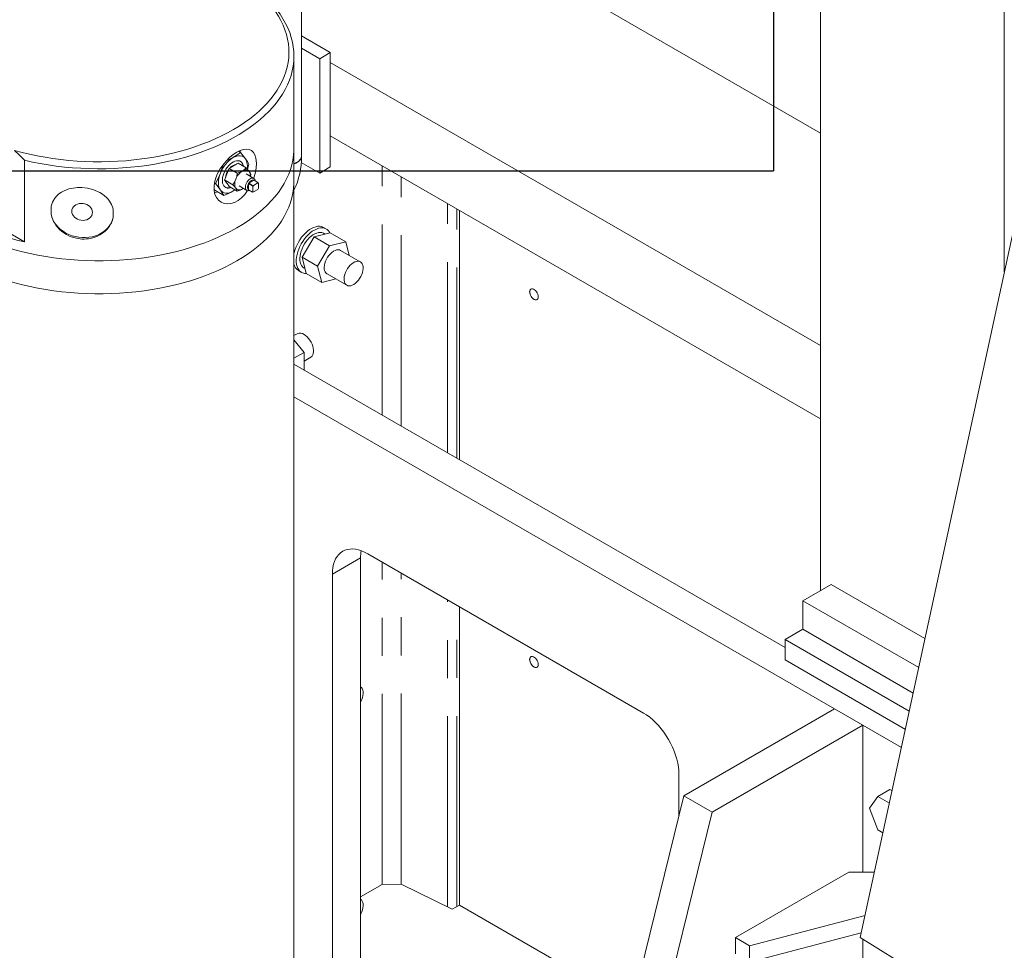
# Model space of a CAD drawing. Header units: millimetres. Extents: x 450 to 25135, y 150 to 17673.
# Tile 138 of 201: x 5165 to 6149, y 10497 to 11427. Entities that reach past the tile are written whole.
import ezdxf

# ---------------------------------------------------------------- set-up
doc = ezdxf.new("R2010")
doc.units = ezdxf.units.MM
doc.linetypes.add('SLD-Centrada-doble', pattern=[12.7, 6.35, -1.27, 1.27, -1.27, 1.27, -1.27])
doc.linetypes.add('SLD-Continua', pattern=[0])
doc.layers.add('COTAS', color=1, linetype='SLD-Continua')
doc.layers.add('OCULTA', color=8, linetype='SLD-Continua')

msp = doc.modelspace()

# ---------------------------------------------------------------- linework, layer by layer
at = {"color": 7, "linetype": 'SLD-Continua', "lineweight": 18, "ltscale": 30}
msp.add_line((5446.63, 11290.71), (5446.63, 11718.21), dxfattribs=at)
at = {"color": 7, "linetype": 'SLD-Continua', "lineweight": 18, "ltscale": 30, "flags": 128}
for points in [[(5446.63, 11290.71), (5446.6, 11290.22), (5446.3, 11288.9), (5445.64, 11287.63), (5444.66, 11286.43), (5443.38, 11285.33), (5441.82, 11284.36), (5440.02, 11283.54), (5439.24, 11283.25)], [(5446.63, 11290.71), (5446.49, 11289.56), (5446.01, 11288.26), (5445.19, 11287.02), (5444.06, 11285.87), (5442.63, 11284.83), (5440.95, 11283.93), (5439.24, 11283.25)]]:
    msp.add_lwpolyline(points, dxfattribs=at)
at = {"color": 7, "linetype": 'SLD-Continua', "lineweight": 18, "ltscale": 900}
msp.add_arc((5373.19, 11288.91), 73.46, 334.05229, 1.4034, dxfattribs=at)
at = {"layer": 'COTAS', "ltscale": 30}
for p in [(5918.63, 13263.27), (4826.03, 11276.25)]:
    msp.add_line(p, (5918.63, 11276.25), dxfattribs=at)
at = {"layer": 'OCULTA', "linetype": 'SLD-Continua', "lineweight": 18, "ltscale": 30}
for p, q in [((5965.49, 10856.77), (5965.49, 11638.2)), ((5965.49, 10856.77), (5965.49, 11638.2)), ((5965.49, 10856.77), (5965.49, 11638.2)), ((5965.49, 10856.77), (5965.49, 11638.2)), ((6149.34, 11175.09), (6149.34, 11532.06)), ((6149.34, 11175.09), (6149.34, 11532.06)), ((6149.34, 11175.09), (6149.34, 11532.06)), ((6149.34, 11175.09), (6149.34, 11532.06)), ((5604.87, 11522.18), (5965.49, 11313.99)), ((5604.87, 11522.18), (5965.49, 11313.99)), ((5604.87, 11522.18), (5965.49, 11313.99)), ((5604.87, 11522.18), (5965.49, 11313.99)), ((6005.36, 10509.84), (6222.7, 11514.07)), ((6005.36, 10509.84), (6222.7, 11514.07)), ((6005.36, 10509.84), (6222.7, 11514.07)), ((6005.36, 10509.84), (6222.7, 11514.07)), ((5475.57, 11394.35), (5446.63, 11411.06)), ((5464.97, 11388.23), (5446.63, 11398.81)), ((5439.24, 11298.84), (5439.24, 11390.8)), ((5464.97, 11388.23), (5475.57, 11394.35)), ((5475.57, 11280.03), (5475.57, 11394.35)), ((5464.97, 11273.91), (5464.97, 11388.23)), ((5475.57, 11384.55), (5965.49, 11101.73)), ((5475.57, 11384.55), (5965.49, 11101.73)), ((5475.57, 11384.55), (5965.49, 11101.73)), ((5475.57, 11384.55), (5965.49, 11101.73)), ((5475.57, 11311.06), (5965.49, 11028.24)), ((5475.57, 11311.06), (5965.49, 11028.24)), ((5475.57, 11311.06), (5965.49, 11028.24)), ((5475.57, 11311.06), (5965.49, 11028.24)), ((5383.91, 11295.75), (5385.79, 11294.66)), ((5439.24, 11265.78), (5439.24, 11298.84)), ((5170, 11205.06), (5170, 11286.71)), ((5383.4, 11283.81), (5391.58, 11279.09)), ((5392.83, 11277.63), (5394.16, 11282.75)), ((5446.42, 11284.62), (5464.97, 11273.91)), ((5374.42, 11278.62), (5382.6, 11273.9)), ((5399.06, 11268.68), (5391.29, 11273.17)), ((5396.07, 11272.7), (5395.67, 11270.64)), ((5464.97, 11273.91), (5475.57, 11280.03)), ((5170, 11205.06), (5063.93, 11266.29)), ((5359.77, 11263.96), (5360.69, 11263.43)), ((5369.93, 11267.05), (5378.11, 11262.33)), ((5374.42, 11260.66), (5382.6, 11255.94)), ((5384.29, 11261.05), (5392.06, 11256.56)), ((5393.8, 11263.46), (5393.8, 11257.29)), ((5397.69, 11261.21), (5393.8, 11263.46)), ((5393.96, 11263.73), (5399.29, 11266.81)), ((5393.96, 11263.73), (5397.84, 11261.49)), ((5398.04, 11260.38), (5397.69, 11261.21)), ((5397.84, 11261.49), (5398.75, 11261.6)), ((5398.75, 11261.6), (5402.99, 11264.05)), ((5399.29, 11266.81), (5403.18, 11264.57)), ((5403.26, 11264.53), (5399.37, 11266.77)), ((5403.18, 11264.57), (5402.99, 11264.05)), ((5403.34, 11264.48), (5403.7, 11263.64)), ((5403.7, 11263.64), (5403.7, 11258.74)), ((5439.24, 9903.47), (5439.24, 11265.78)), ((5360.08, 11256.7), (5359.4, 11257.54)), ((5360.08, 11256.7), (5369.06, 11251.52)), ((5378.24, 11255.88), (5380.35, 11257.23)), ((5388.5, 11258.61), (5387.79, 11258.13)), ((5388.53, 11258.6), (5387.79, 11258.13)), ((5397.69, 11255.05), (5393.8, 11257.29)), ((5393.88, 11257.24), (5397.76, 11255)), ((5398.04, 11255.48), (5397.69, 11255.05)), ((5398.75, 11255.07), (5397.84, 11254.96)), ((5398.04, 11260.38), (5398.04, 11255.48)), ((5398.75, 11255.07), (5402.99, 11257.52)), ((5196.46, 11240.71), (5196.46, 11232.8)), ((5258.47, 11229.66), (5258.47, 11237.58)), ((5604.87, 10987.38), (5604.87, 11236.42)), ((5604.87, 10987.38), (5604.87, 11236.42)), ((5604.87, 10987.38), (5604.87, 11236.42)), ((5604.87, 10987.38), (5604.87, 11236.42)), ((5459.27, 11210.24), (5475.4, 11214.36)), ((5471.7, 11218.03), (5468.87, 11219.67)), ((5470.31, 11213.06), (5469.2, 11213.7)), ((5475.4, 11214.36), (5490.95, 11205.38)), ((5447.32, 11189.81), (5459.27, 11210.24)), ((5459.27, 11210.24), (5474.83, 11201.26)), ((5474.83, 11201.26), (5490.95, 11205.38)), ((5490.95, 11205.38), (5494.48, 11191.61)), ((5462.88, 11180.83), (5474.83, 11201.26)), ((5505.55, 11185.21), (5485.75, 11196.64)), ((5451.5, 11173.5), (5447.32, 11189.81)), ((5447.32, 11189.81), (5462.88, 11180.83)), ((5443.88, 11176.36), (5443.75, 11176.44)), ((5443.88, 11176.36), (5446.71, 11174.73)), ((5448.91, 11179.24), (5450.22, 11178.49)), ((5449.31, 11179), (5449.31, 11179.01)), ((5449.31, 11179), (5450.22, 11178.47)), ((5451.5, 11173.5), (5467.05, 11164.52)), ((5467.05, 11164.52), (5462.88, 11180.83)), ((5472.25, 11173.26), (5492.05, 11161.83)), ((5481.15, 11168.12), (5467.05, 11164.52)), ((5442.56, 11113.36), (5439.24, 11111.45)), ((5449.3, 11094.6), (5439.24, 11107.11)), ((5439.24, 11088.79), (5449.3, 11094.6)), ((5449.3, 11077.19), (5449.3, 11094.6)), ((5965.49, 11028.24), (5965.49, 11101.73)), ((5965.49, 11028.24), (5965.49, 11101.73)), ((5965.49, 11028.24), (5965.49, 11101.73)), ((5965.49, 11028.24), (5965.49, 11101.73)), ((5449.3, 11086.08), (5456.05, 11089.98)), ((5930.14, 10799.61), (5439.24, 11083)), ((6046.47, 10699.8), (5439.24, 11050.34)), ((5505.87, 10889.39), (5505.87, 10481.12)), ((5788.72, 10734.28), (5512.94, 10893.48)), ((5477.59, 10873.06), (5477.59, 10464.79)), ((5947.81, 10846.56), (5976.1, 10862.89)), ((5947.81, 10846.56), (5976.1, 10862.89)), ((5947.81, 10846.56), (5976.1, 10862.89)), ((5947.81, 10846.56), (5976.1, 10862.89)), ((6070.03, 10808.66), (5976.1, 10862.89)), ((6070.03, 10808.66), (5976.1, 10862.89)), ((6070.03, 10808.66), (5976.1, 10862.89)), ((6070.03, 10808.66), (5976.1, 10862.89)), ((5604.87, 10542.33), (5604.87, 10840.41)), ((5604.87, 10542.33), (5604.87, 10840.41)), ((5604.87, 10542.33), (5604.87, 10840.41)), ((5604.87, 10542.33), (5604.87, 10840.41)), ((6063.75, 10779.63), (5947.81, 10846.56)), ((5947.81, 10846.56), (5947.81, 10817.98)), ((6063.75, 10779.63), (5947.81, 10846.56)), ((5947.81, 10846.56), (5947.81, 10817.98)), ((6063.75, 10779.63), (5947.81, 10846.56)), ((5947.81, 10846.56), (5947.81, 10817.98)), ((6063.75, 10779.63), (5947.81, 10846.56)), ((5947.81, 10846.56), (5947.81, 10817.98)), ((5947.81, 10817.98), (5930.14, 10807.78)), ((5947.81, 10817.98), (5930.14, 10807.78)), ((5947.81, 10817.98), (5930.14, 10807.78)), ((5947.81, 10817.98), (5930.14, 10807.78)), ((6058.25, 10754.23), (5947.81, 10817.98)), ((6058.25, 10754.23), (5947.81, 10817.98)), ((6058.25, 10754.23), (5947.81, 10817.98)), ((6058.25, 10754.23), (5947.81, 10817.98)), ((6054.33, 10736.09), (5930.14, 10807.78)), ((5930.14, 10807.78), (5930.14, 10787.36)), ((6054.33, 10736.09), (5930.14, 10807.78)), ((5930.14, 10807.78), (5930.14, 10787.36)), ((6054.33, 10736.09), (5930.14, 10807.78)), ((5930.14, 10807.78), (5930.14, 10787.36)), ((6054.33, 10736.09), (5930.14, 10807.78)), ((5930.14, 10807.78), (5930.14, 10787.36)), ((6050.4, 10717.94), (5930.14, 10787.36)), ((6050.4, 10717.94), (5930.14, 10787.36)), ((6050.4, 10717.94), (5930.14, 10787.36)), ((6050.4, 10717.94), (5930.14, 10787.36)), ((5979.63, 10738.38), (5829.02, 10651.43)), ((5979.63, 10738.38), (6007.92, 10722.05)), ((6007.92, 10722.05), (5857.31, 10635.1)), ((6007.92, 10575.07), (6007.92, 10722.05)), ((5824.07, 10631.32), (5824.07, 10673.04)), ((5829.02, 10651.43), (5685.31, 10067.49)), ((5829.02, 10651.43), (5857.31, 10635.1)), ((6022.88, 10650.95), (6014.52, 10639.04)), ((6034.91, 10657.89), (6022.88, 10650.95)), ((6034.45, 10644.27), (6022.88, 10650.95)), ((6037.12, 10656.61), (6034.91, 10657.89)), ((5857.31, 10635.1), (5713.6, 10051.16)), ((6014.52, 10639.04), (6022.88, 10617.47)), ((6022.88, 10617.47), (6028.01, 10614.51)), ((5880.64, 10509.76), (5993.78, 10575.07)), ((5993.78, 10575.07), (6019.48, 10575.07)), ((5527.28, 10562.85), (5505.87, 10550.49)), ((5527.28, 10562.85), (5505.87, 10550.49)), ((5527.28, 10562.85), (5505.87, 10550.49)), ((5527.28, 10562.85), (5505.87, 10550.49)), ((5527.28, 10562.85), (5546.26, 10563.29)), ((5527.28, 10562.85), (5546.26, 10563.29)), ((5527.28, 10562.85), (5546.26, 10563.29)), ((5527.28, 10562.85), (5546.26, 10563.29)), ((5597.51, 10538.08), (5546.26, 10563.29)), ((5597.51, 10538.08), (5546.26, 10563.29)), ((5597.51, 10538.08), (5546.26, 10563.29)), ((5597.51, 10538.08), (5546.26, 10563.29)), ((5604.87, 10542.33), (5597.51, 10538.08)), ((5604.87, 10542.33), (5597.51, 10538.08)), ((5604.87, 10542.33), (5597.51, 10538.08)), ((5604.87, 10542.33), (5597.51, 10538.08)), ((5604.87, 10542.33), (5777.63, 10442.6)), ((5604.87, 10542.33), (5777.63, 10442.6)), ((5604.87, 10542.33), (5777.63, 10442.6)), ((5604.87, 10542.33), (5777.63, 10442.6)), ((6010.13, 10531.87), (5894.78, 10501.6)), ((6006.38, 10514.55), (5894.78, 10485.27)), ((5894.78, 10501.6), (5880.64, 10509.76)), ((5880.64, 10509.76), (5880.64, 10493.43)), ((6727.48, 10061.62), (6005.36, 10509.84)), ((6727.48, 10061.62), (6005.36, 10509.84)), ((6727.48, 10061.62), (6005.36, 10509.84)), ((6727.48, 10061.62), (6005.36, 10509.84)), ((6007.92, 10411.77), (6007.92, 10508.26)), ((5894.78, 10501.6), (5894.78, 10485.27))]:
    msp.add_line(p, q, dxfattribs=at)
at = {"layer": 'OCULTA', "linetype": 'SLD-Centrada-doble', "lineweight": 18, "ltscale": 30}
for p, q in [((5527.28, 11032.17), (5527.28, 11281.21)), ((5527.28, 11032.17), (5527.28, 11281.21)), ((5527.28, 11032.17), (5527.28, 11281.21)), ((5527.28, 11032.17), (5527.28, 11281.21)), ((5546.26, 11021.22), (5546.26, 11270.26)), ((5546.26, 11021.22), (5546.26, 11270.26)), ((5546.26, 11021.22), (5546.26, 11270.26)), ((5546.26, 11021.22), (5546.26, 11270.26)), ((5592.59, 10994.47), (5592.59, 11243.51)), ((5592.59, 10994.47), (5592.59, 11243.51)), ((5592.59, 10994.47), (5592.59, 11243.51)), ((5592.59, 10994.47), (5592.59, 11243.51)), ((5602.08, 10988.99), (5602.08, 11238.03)), ((5602.08, 10988.99), (5602.08, 11238.03)), ((5602.08, 10988.99), (5602.08, 11238.03)), ((5602.08, 10988.99), (5602.08, 11238.03)), ((5477.59, 10873.06), (5505.87, 10889.39)), ((5527.28, 10562.85), (5527.28, 10885.2)), ((5527.28, 10562.85), (5527.28, 10885.2)), ((5527.28, 10562.85), (5527.28, 10885.2)), ((5527.28, 10562.85), (5527.28, 10885.2)), ((5546.26, 10563.29), (5546.26, 10874.25)), ((5546.26, 10563.29), (5546.26, 10874.25)), ((5546.26, 10563.29), (5546.26, 10874.25)), ((5546.26, 10563.29), (5546.26, 10874.25)), ((5592.59, 10540.5), (5592.59, 10847.5)), ((5592.59, 10540.5), (5592.59, 10847.5)), ((5592.59, 10540.5), (5592.59, 10847.5)), ((5592.59, 10540.5), (5592.59, 10847.5)), ((5602.08, 10540.72), (5602.08, 10842.02)), ((5602.08, 10540.72), (5602.08, 10842.02)), ((5602.08, 10540.72), (5602.08, 10842.02)), ((5602.08, 10540.72), (5602.08, 10842.02))]:
    msp.add_line(p, q, dxfattribs=at)
at = {"layer": 'OCULTA', "linetype": 'SLD-Continua', "lineweight": 18, "ltscale": 30, "flags": 128}
for points in [[(5159.98, 11296.58), (5167.37, 11294.58), (5174.91, 11292.76), (5182.58, 11291.14), (5190.36, 11289.7), (5198.24, 11288.46), (5206.2, 11287.42), (5214.24, 11286.58), (5222.33, 11285.93), (5230.46, 11285.49), (5238.61, 11285.25), (5246.78, 11285.21), (5254.94, 11285.37), (5263.08, 11285.74), (5271.19, 11286.31), (5279.25, 11287.08), (5287.24, 11288.05), (5295.16, 11289.21), (5302.98, 11290.57), (5310.69, 11292.13), (5318.28, 11293.87), (5325.73, 11295.8), (5333.03, 11297.91), (5340.17, 11300.2), (5347.12, 11302.67), (5353.89, 11305.31), (5360.46, 11308.11), (5366.81, 11311.08), (5372.94, 11314.19), (5378.83, 11317.46), (5384.47, 11320.87), (5389.85, 11324.42), (5394.96, 11328.1), (5399.79, 11331.9), (5404.34, 11335.81), (5408.59, 11339.84), (5412.53, 11343.97), (5416.17, 11348.19), (5419.48, 11352.5), (5422.48, 11356.89), (5425.14, 11361.34), (5427.47, 11365.86), (5429.46, 11370.43), (5431.11, 11375.05), (5432.42, 11379.71), (5433.37, 11384.39), (5433.98, 11389.09), (5434.23, 11393.8), (5434.14, 11398.52), (5433.69, 11403.22), (5432.9, 11407.92), (5431.75, 11412.58), (5430.26, 11417.22), (5428.43, 11421.81), (5426.25, 11426.36), (5423.74, 11430.85), (5420.9, 11435.27), (5417.73, 11439.61), (5414.24, 11443.87), (5410.44, 11448.05), (5406.33, 11452.12), (5401.92, 11456.09), (5397.21, 11459.94), (5392.23, 11463.68), (5386.97, 11467.29), (5381.45, 11470.76), (5375.68, 11474.09), (5369.66, 11477.28), (5363.41, 11480.32), (5356.94, 11483.19), (5350.26, 11485.91), (5343.39, 11488.45), (5336.33, 11490.83), (5329.1, 11493.02), (5321.72, 11495.04), (5314.19, 11496.87), (5306.53, 11498.51), (5298.76, 11499.96), (5290.89, 11501.21), (5282.93, 11502.27), (5274.9, 11503.13), (5266.82, 11503.79), (5258.69, 11504.25), (5250.53, 11504.51), (5242.37, 11504.56), (5234.2, 11504.42), (5226.06, 11504.07), (5217.95, 11503.51), (5209.89, 11502.76), (5201.89, 11501.81), (5193.97, 11500.66), (5186.14, 11499.32), (5178.42, 11497.78), (5170.82, 11496.05), (5163.36, 11494.13), (5156.04, 11492.04), (5148.89, 11489.76), (5141.92, 11487.3), (5135.13, 11484.68), (5128.55, 11481.89), (5122.18, 11478.94), (5116.03, 11475.83), (5110.13, 11472.58), (5104.47, 11469.18), (5099.07, 11465.64), (5093.93, 11461.98), (5089.08, 11458.19), (5084.51, 11454.28), (5080.23, 11450.26), (5076.26, 11446.14), (5072.6, 11441.92), (5069.26, 11437.62), (5066.24, 11433.24), (5063.55, 11428.79), (5061.19, 11424.28), (5059.17, 11419.71), (5057.5, 11415.09), (5056.16, 11410.44), (5055.18, 11405.76), (5054.55, 11401.06), (5054.26, 11396.35), (5054.33, 11391.64), (5054.74, 11386.93), (5055.51, 11382.23), (5056.63, 11377.56), (5058.09, 11372.92), (5059.9, 11368.33), (5062.05, 11363.78), (5064.53, 11359.29), (5067.35, 11354.86), (5070.49, 11350.51), (5073.95, 11346.24)], [(5382.15, 11470.39), (5385.03, 11468.69), (5390.65, 11465.16), (5396, 11461.49), (5401.08, 11457.7), (5405.87, 11453.78), (5410.37, 11449.75), (5414.56, 11445.62), (5418.45, 11441.38), (5422.02, 11437.06), (5425.27, 11432.64), (5428.19, 11428.16), (5430.78, 11423.6), (5433.03, 11418.99), (5434.94, 11414.32), (5436.5, 11409.61), (5437.71, 11404.87), (5438.58, 11400.1), (5439.09, 11395.32), (5439.24, 11390.53), (5439.05, 11385.74), (5438.5, 11380.95), (5437.59, 11376.19), (5436.34, 11371.45), (5434.74, 11366.74), (5432.79, 11362.08), (5430.5, 11357.48), (5427.88, 11352.93), (5424.92, 11348.45), (5421.63, 11344.05), (5418.02, 11339.73), (5414.1, 11335.51), (5409.86, 11331.38), (5405.33, 11327.37), (5400.51, 11323.46), (5395.4, 11319.68), (5390.02, 11316.03), (5384.37, 11312.52), (5378.47, 11309.15), (5372.33, 11305.92), (5365.95, 11302.85), (5359.36, 11299.94), (5352.55, 11297.19), (5345.55, 11294.62), (5338.36, 11292.21), (5331.01, 11289.99), (5323.49, 11287.95), (5315.84, 11286.09), (5308.05, 11284.43), (5300.15, 11282.96), (5292.14, 11281.68), (5284.05, 11280.6), (5275.89, 11279.72), (5267.67, 11279.05), (5259.41, 11278.57), (5251.12, 11278.3), (5242.81, 11278.23), (5234.51, 11278.37), (5226.23, 11278.71), (5217.98, 11279.26), (5209.78, 11280), (5201.64, 11280.95), (5193.58, 11282.1), (5185.61, 11283.44), (5177.74, 11284.98), (5170, 11286.71)], [(5439.24, 11298.84), (5439.2, 11296.45), (5438.85, 11291.68), (5438.15, 11286.91), (5437.09, 11282.17), (5435.7, 11277.46), (5433.95, 11272.79), (5431.87, 11268.17), (5429.44, 11263.6), (5426.68, 11259.09), (5423.6, 11254.66), (5420.19, 11250.3), (5416.46, 11246.04), (5412.42, 11241.87), (5408.08, 11237.8), (5403.45, 11233.84), (5398.53, 11230), (5393.33, 11226.28), (5387.86, 11222.69), (5382.13, 11219.24), (5376.15, 11215.93), (5369.94, 11212.78), (5363.5, 11209.77), (5356.84, 11206.93), (5349.98, 11204.26), (5342.94, 11201.75), (5335.71, 11199.42), (5328.32, 11197.27), (5320.77, 11195.3), (5313.09, 11193.52), (5305.29, 11191.93), (5297.37, 11190.53), (5289.36, 11189.32), (5281.27, 11188.32), (5273.11, 11187.51), (5264.9, 11186.9), (5256.65, 11186.5), (5248.38, 11186.29), (5240.1, 11186.29), (5231.83, 11186.5), (5223.59, 11186.9), (5215.38, 11187.51), (5207.22, 11188.32), (5199.12, 11189.32), (5191.11, 11190.53), (5183.2, 11191.93), (5175.39, 11193.52), (5167.71, 11195.3), (5160.17, 11197.27), (5152.78, 11199.42), (5145.55, 11201.75), (5138.5, 11204.26), (5131.64, 11206.93), (5124.99, 11209.77), (5118.55, 11212.78), (5112.33, 11215.93), (5106.36, 11219.24), (5100.63, 11222.69), (5095.16, 11226.28), (5089.96, 11230), (5085.04, 11233.84), (5080.4, 11237.8), (5076.06, 11241.87), (5072.03, 11246.04), (5068.3, 11250.3), (5064.89, 11254.66), (5061.8, 11259.09), (5059.05, 11263.6), (5056.62, 11268.17), (5054.54, 11272.79), (5052.79, 11277.46), (5051.39, 11282.17), (5050.34, 11286.91), (5049.64, 11291.68), (5049.29, 11296.45), (5049.24, 11298.84)], [(5439.24, 11298.84), (5439.2, 11296.45), (5438.85, 11291.68), (5438.15, 11286.91), (5437.09, 11282.17), (5435.7, 11277.46), (5433.95, 11272.79), (5431.87, 11268.17), (5429.44, 11263.6), (5426.68, 11259.09), (5423.6, 11254.66), (5420.19, 11250.3), (5416.46, 11246.04), (5412.42, 11241.87), (5408.08, 11237.8), (5403.45, 11233.84), (5398.53, 11230), (5393.33, 11226.28), (5387.86, 11222.69), (5382.13, 11219.24), (5376.15, 11215.93), (5369.94, 11212.78), (5363.5, 11209.77), (5356.84, 11206.93), (5349.98, 11204.26), (5342.94, 11201.75), (5335.71, 11199.42), (5328.32, 11197.27), (5320.77, 11195.3), (5313.09, 11193.52), (5305.29, 11191.93), (5297.37, 11190.53), (5289.36, 11189.32), (5281.27, 11188.32), (5273.11, 11187.51), (5264.9, 11186.9), (5256.65, 11186.5), (5248.38, 11186.29), (5240.1, 11186.29), (5231.83, 11186.5), (5223.59, 11186.9), (5215.38, 11187.51), (5207.22, 11188.32), (5199.12, 11189.32), (5191.11, 11190.53), (5183.2, 11191.93), (5175.39, 11193.52), (5167.71, 11195.3), (5160.17, 11197.27), (5152.78, 11199.42), (5145.55, 11201.75), (5138.5, 11204.26), (5131.64, 11206.93), (5124.99, 11209.77), (5118.55, 11212.78), (5112.33, 11215.93), (5106.36, 11219.24), (5100.63, 11222.69), (5095.16, 11226.28), (5089.96, 11230), (5085.04, 11233.84), (5080.4, 11237.8), (5076.06, 11241.87), (5072.03, 11246.04), (5068.3, 11250.3), (5064.89, 11254.66), (5061.8, 11259.09), (5059.05, 11263.6), (5056.62, 11268.17), (5054.54, 11272.79), (5052.79, 11277.46), (5051.39, 11282.17), (5050.34, 11286.91), (5049.64, 11291.68), (5049.29, 11296.45), (5049.24, 11298.84)], [(5170, 11286.71), (5164.4, 11292.31), (5159.98, 11296.58)], [(5382.13, 11294.87), (5381.96, 11294.78), (5378.35, 11292.36), (5374.76, 11289.38), (5371.29, 11285.89), (5368.07, 11282), (5365.25, 11277.84), (5362.87, 11273.47), (5361.06, 11269.04), (5359.86, 11264.63), (5359.31, 11260.34), (5359.44, 11256.29), (5360.27, 11252.59), (5361.75, 11249.37), (5363.84, 11246.75), (5366.44, 11244.8), (5369.42, 11243.6), (5372.72, 11243.17), (5376.2, 11243.54), (5379.77, 11244.69), (5383.35, 11246.64), (5386.8, 11249.3), (5390.06, 11252.63), (5392.91, 11256.37)], [(5385.79, 11294.66), (5382.21, 11291.9), (5378.24, 11289.36)], [(5378.24, 11289.36), (5380.13, 11290.31), (5381.99, 11290.96), (5383.79, 11291.29), (5385.49, 11291.3), (5387.06, 11291), (5388.49, 11290.37), (5389.74, 11289.45), (5390.79, 11288.24)], [(5398.98, 11268.71), (5399.46, 11270.04), (5400.7, 11274.73), (5401.45, 11279.29), (5401.7, 11283.57), (5401.58, 11286.35), (5401.2, 11288.9), (5400.24, 11292.09), (5398.78, 11294.64), (5396.86, 11296.47), (5394.52, 11297.59), (5391.8, 11297.96), (5388.76, 11297.6), (5385.53, 11296.56), (5382.13, 11294.87)], [(5385.59, 11294.78), (5385.54, 11295.4), (5385.4, 11296.52)], [(5390.79, 11288.24), (5388.49, 11291.34), (5385.79, 11294.66)], [(5368.37, 11282.36), (5367.56, 11279.26), (5365.69, 11273.74)], [(5388.69, 11280.76), (5388.35, 11282.15), (5387.75, 11283.54), (5386.92, 11284.68), (5385.88, 11285.53), (5384.67, 11286.07), (5383.31, 11286.31), (5381.83, 11286.22), (5380.26, 11285.81), (5378.65, 11285.09), (5377.02, 11284.09), (5375.43, 11282.81), (5373.9, 11281.29), (5372.47, 11279.57), (5371.18, 11277.69), (5370.06, 11275.69), (5369.12, 11273.62), (5368.4, 11271.52), (5367.91, 11269.45), (5367.66, 11267.45), (5367.66, 11265.58), (5367.91, 11263.87), (5368.4, 11262.36), (5369.12, 11261.1), (5370.06, 11260.1), (5371.18, 11259.4), (5372.47, 11259.01), (5373.9, 11258.94), (5375.43, 11259.19), (5376.42, 11259.5)], [(5378.24, 11289.36), (5373.83, 11287.07), (5371.41, 11286.02)], [(5394.16, 11282.75), (5392.67, 11285.39), (5390.79, 11288.24)], [(5365.69, 11273.74), (5363.38, 11268.48), (5360.69, 11263.43)], [(5365.69, 11257), (5364.85, 11258.48), (5364.24, 11260.21), (5363.87, 11262.14), (5363.74, 11264.25), (5363.87, 11266.51), (5364.24, 11268.87), (5364.85, 11271.3), (5365.69, 11273.74)], [(5381.05, 11267.71), (5381.96, 11270.6), (5382.6, 11273.9)], [(5382.6, 11273.9), (5385.32, 11274.89), (5387.79, 11276.09)], [(5387.79, 11276.09), (5389.78, 11277.44), (5391.58, 11279.09)], [(5387.79, 11276.09), (5388.8, 11276.6), (5389.8, 11276.95), (5390.76, 11277.13), (5391.68, 11277.13), (5392.52, 11276.97), (5393.29, 11276.64), (5393.96, 11276.14), (5394.52, 11275.49)], [(5391.58, 11279.09), (5393.27, 11277.13), (5394.52, 11275.49)], [(5394.52, 11275.49), (5395.43, 11274.05), (5396.07, 11272.7)], [(5439.24, 11265.78), (5439.2, 11263.4), (5438.85, 11258.62), (5438.15, 11253.86), (5437.09, 11249.12), (5435.7, 11244.41), (5433.95, 11239.74), (5431.87, 11235.11), (5429.44, 11230.54), (5426.68, 11226.04), (5423.6, 11221.6), (5420.19, 11217.25), (5416.46, 11212.98), (5412.42, 11208.81), (5408.08, 11204.74), (5403.45, 11200.78), (5398.53, 11196.94), (5393.33, 11193.22), (5387.86, 11189.63), (5382.13, 11186.18), (5376.15, 11182.88), (5369.94, 11179.72), (5363.5, 11176.72), (5356.84, 11173.88), (5349.98, 11171.2), (5342.94, 11168.7), (5335.71, 11166.37), (5328.32, 11164.21), (5320.77, 11162.25), (5313.09, 11160.46), (5305.29, 11158.87), (5297.37, 11157.47), (5289.36, 11156.27), (5281.27, 11155.26), (5273.11, 11154.45), (5264.9, 11153.85), (5256.65, 11153.44), (5248.38, 11153.24), (5240.1, 11153.24), (5231.83, 11153.44), (5223.59, 11153.85), (5215.38, 11154.45), (5207.22, 11155.26), (5199.12, 11156.27), (5191.11, 11157.47), (5183.2, 11158.87), (5175.39, 11160.46), (5167.71, 11162.25), (5160.17, 11164.21), (5152.78, 11166.37), (5145.55, 11168.7), (5138.5, 11171.2), (5131.64, 11173.88), (5124.99, 11176.72), (5118.55, 11179.72), (5112.33, 11182.88), (5106.36, 11186.18), (5100.63, 11189.63), (5095.16, 11193.22), (5089.96, 11196.94), (5085.04, 11200.78), (5080.4, 11204.74), (5076.06, 11208.81), (5072.03, 11212.98), (5068.3, 11217.25), (5064.89, 11221.6), (5061.8, 11226.04), (5059.05, 11230.54), (5056.62, 11235.11), (5054.54, 11239.74), (5052.79, 11244.41), (5051.39, 11249.12), (5050.34, 11253.86), (5049.64, 11258.62), (5049.29, 11263.4), (5049.24, 11265.78)], [(5382.13, 11186.18), (5376.15, 11182.88), (5369.94, 11179.72), (5363.5, 11176.72), (5356.84, 11173.88), (5349.98, 11171.2), (5342.94, 11168.7), (5335.71, 11166.37), (5328.32, 11164.21), (5320.77, 11162.25), (5313.09, 11160.46), (5305.29, 11158.87), (5297.37, 11157.47), (5289.36, 11156.27), (5281.27, 11155.26), (5273.11, 11154.45), (5264.9, 11153.85), (5256.65, 11153.44), (5248.38, 11153.24), (5240.1, 11153.24), (5231.83, 11153.44), (5223.59, 11153.85), (5215.38, 11154.45), (5207.22, 11155.26), (5199.12, 11156.27), (5191.11, 11157.47), (5183.2, 11158.87), (5175.39, 11160.46), (5167.71, 11162.25), (5160.17, 11164.21), (5152.78, 11166.37), (5145.55, 11168.7), (5138.5, 11171.2), (5131.64, 11173.88), (5124.99, 11176.72), (5118.55, 11179.72), (5112.33, 11182.88), (5106.36, 11186.18), (5100.63, 11189.63), (5095.16, 11193.22), (5089.96, 11196.94), (5085.04, 11200.78), (5080.4, 11204.74), (5076.06, 11208.81), (5072.03, 11212.98), (5068.3, 11217.25), (5064.89, 11221.6), (5061.8, 11226.04), (5059.05, 11230.54), (5056.62, 11235.11), (5054.54, 11239.74), (5052.79, 11244.41), (5051.39, 11249.12), (5050.34, 11253.86), (5049.64, 11258.62), (5049.29, 11263.4), (5049.24, 11265.78)], [(5170, 11205.06), (5162.16, 11207.04), (5154.48, 11209.21), (5146.98, 11211.58), (5139.66, 11214.14), (5132.54, 11216.88), (5125.64, 11219.79), (5118.97, 11222.88), (5112.54, 11226.13), (5106.36, 11229.55), (5100.44, 11233.12), (5094.81, 11236.83), (5089.46, 11240.68), (5084.41, 11244.67), (5079.66, 11248.77), (5075.23, 11253), (5071.13, 11257.33), (5067.36, 11261.76), (5063.93, 11266.29)], [(5360.69, 11263.43), (5363.38, 11260.11), (5365.69, 11257)], [(5378.11, 11262.33), (5379.79, 11265.02), (5381.05, 11267.71)], [(5381.05, 11258.73), (5379.79, 11260.37), (5378.11, 11262.33)], [(5381.05, 11258.73), (5380.6, 11259.52), (5380.27, 11260.45), (5380.07, 11261.49), (5380.01, 11262.62), (5380.07, 11263.83), (5380.27, 11265.1), (5380.6, 11266.4), (5381.05, 11267.71)], [(5439.24, 11265.78), (5439.2, 11263.4), (5438.85, 11258.62), (5438.15, 11253.86), (5437.09, 11249.12), (5435.7, 11244.41), (5433.95, 11239.74), (5431.87, 11235.11), (5429.44, 11230.54), (5426.68, 11226.04), (5423.6, 11221.6), (5420.19, 11217.25), (5416.46, 11212.98), (5412.42, 11208.81), (5408.08, 11204.74), (5403.45, 11200.78), (5398.53, 11196.94), (5393.33, 11193.22), (5387.86, 11189.63), (5382.13, 11186.18)], [(5394.98, 11256.61), (5394.46, 11256.41), (5393.42, 11256.23), (5392.48, 11256.37), (5391.69, 11256.82), (5391.1, 11257.57), (5390.74, 11258.56), (5390.61, 11259.76), (5390.74, 11261.11), (5391.1, 11262.53), (5391.69, 11263.95), (5392.48, 11265.31), (5393.42, 11266.53), (5394.46, 11267.56), (5395.56, 11268.34)], [(5393.8, 11257.29), (5393.35, 11257.7), (5393.01, 11258.26), (5392.81, 11258.96), (5392.74, 11259.76), (5392.81, 11260.65), (5393.01, 11261.58), (5393.35, 11262.53), (5393.8, 11263.46)], [(5393.96, 11263.73), (5394.54, 11264.59), (5395.19, 11265.35), (5395.89, 11266), (5396.63, 11266.5), (5397.36, 11266.84), (5398.06, 11267.01), (5398.72, 11267), (5399.29, 11266.81)], [(5258.47, 11237.58), (5258.08, 11239.22), (5257.54, 11240.89), (5256.82, 11242.59), (5255.92, 11244.3), (5254.82, 11246.02), (5253.47, 11247.76), (5251.68, 11249.68), (5249.81, 11251.34), (5247.76, 11252.87), (5245.32, 11254.39), (5242.88, 11255.65), (5240.48, 11256.68), (5238.17, 11257.5), (5232.69, 11258.85), (5227.26, 11259.47), (5225.12, 11259.53), (5222.96, 11259.47), (5220.77, 11259.31), (5218.58, 11259.02), (5216.39, 11258.6), (5214.25, 11258.06), (5211.93, 11257.3), (5209.47, 11256.28), (5206.94, 11254.94), (5204.31, 11253.15), (5202.01, 11251.11), (5200.02, 11248.8), (5197.7, 11244.76), (5196.46, 11240.71)], [(5359.91, 11254.03), (5361.02, 11254.43), (5362.73, 11255.17)], [(5378.24, 11255.88), (5376.35, 11254.93), (5374.49, 11254.29), (5372.69, 11253.95), (5370.99, 11253.94), (5369.42, 11254.25), (5367.99, 11254.87), (5366.74, 11255.79), (5365.69, 11257)], [(5365.69, 11257), (5367.56, 11254.15), (5369.06, 11251.52)], [(5369.06, 11251.52), (5373.83, 11253.59), (5378.24, 11255.88)], [(5380.32, 11257.25), (5380.13, 11257.12), (5378.24, 11255.88)], [(5387.79, 11258.13), (5386.77, 11257.62), (5385.77, 11257.27), (5384.81, 11257.09), (5383.9, 11257.09), (5383.05, 11257.25), (5382.29, 11257.58), (5381.62, 11258.08), (5381.05, 11258.73)], [(5382.6, 11255.94), (5381.96, 11257.29), (5381.05, 11258.73)], [(5387.79, 11258.13), (5385.32, 11256.92), (5382.6, 11255.94)], [(5237.8, 11234.67), (5237.63, 11233.12), (5237.1, 11231.64), (5236.25, 11230.28), (5235.1, 11229.09), (5233.7, 11228.11), (5232.07, 11227.37), (5230.29, 11226.9), (5228.42, 11226.7), (5226.51, 11226.8), (5224.64, 11227.18), (5222.86, 11227.84), (5221.24, 11228.74), (5219.83, 11229.87), (5218.68, 11231.17), (5217.83, 11232.61), (5217.31, 11234.14), (5217.13, 11235.71), (5217.31, 11237.26), (5217.83, 11238.74), (5218.68, 11240.09), (5219.83, 11241.28), (5221.24, 11242.26), (5222.86, 11243), (5224.64, 11243.48), (5226.51, 11243.67), (5228.42, 11243.58), (5230.29, 11243.19), (5232.07, 11242.54), (5233.7, 11241.63), (5235.1, 11240.51), (5236.25, 11239.2), (5237.1, 11237.76), (5237.63, 11236.23), (5237.8, 11234.67)], [(5196.46, 11232.8), (5196.84, 11231.09), (5197.37, 11229.31), (5198.06, 11227.49), (5198.94, 11225.62), (5200.01, 11223.73), (5201.33, 11221.77), (5203.09, 11219.58), (5204.92, 11217.66), (5206.93, 11215.87), (5209.32, 11214.07), (5211.73, 11212.57), (5214.09, 11211.34), (5216.38, 11210.36), (5221.82, 11208.74), (5227.24, 11208.03), (5229.37, 11207.99), (5231.55, 11208.08), (5233.74, 11208.32), (5235.95, 11208.71), (5238.16, 11209.25), (5240.32, 11209.95), (5242.67, 11210.9), (5245.17, 11212.17), (5247.75, 11213.8), (5250.42, 11215.93), (5252.78, 11218.31), (5254.81, 11220.94), (5257.2, 11225.39), (5258.47, 11229.66)], [(5196.46, 11232.8), (5197.17, 11230.02), (5198.24, 11227.31), (5199.65, 11224.68), (5201.4, 11222.19), (5203.45, 11219.85), (5205.79, 11217.69), (5208.38, 11215.73), (5211.21, 11214.01), (5214.22, 11212.54), (5217.39, 11211.34), (5220.68, 11210.42), (5224.05, 11209.79), (5227.47, 11209.47), (5230.88, 11209.45), (5234.25, 11209.73), (5237.54, 11210.32), (5240.71, 11211.2), (5243.73, 11212.37), (5246.55, 11213.81), (5249.14, 11215.5), (5251.48, 11217.42), (5253.54, 11219.55), (5255.28, 11221.87), (5256.7, 11224.35), (5257.76, 11226.96), (5258.47, 11229.66)], [(5439.24, 11193.16), (5439.44, 11194.1), (5440.16, 11196.79), (5441.11, 11199.49), (5442.27, 11202.18), (5443.63, 11204.8), (5445.17, 11207.33), (5446.86, 11209.73), (5448.69, 11211.96), (5450.63, 11214), (5452.65, 11215.82), (5454.72, 11217.38), (5456.81, 11218.67), (5458.9, 11219.68), (5460.95, 11220.37), (5462.94, 11220.76), (5464.83, 11220.82), (5466.61, 11220.57), (5468.24, 11220), (5468.87, 11219.67)], [(5446.58, 11174.8), (5445.21, 11175.83), (5444.03, 11177.15), (5443.06, 11178.74), (5442.32, 11180.58), (5441.82, 11182.64), (5441.56, 11184.89), (5441.55, 11187.3), (5441.79, 11189.84), (5442.27, 11192.47), (5442.99, 11195.16), (5443.94, 11197.86), (5445.1, 11200.55), (5446.46, 11203.17), (5448, 11205.7), (5449.69, 11208.1), (5451.52, 11210.33), (5453.46, 11212.37), (5455.48, 11214.18), (5457.55, 11215.75), (5459.64, 11217.04), (5461.73, 11218.04), (5463.78, 11218.74), (5465.77, 11219.12), (5467.66, 11219.19), (5469.44, 11218.93), (5471.07, 11218.36), (5472.54, 11217.48), (5473.82, 11216.31), (5474.89, 11214.85), (5475.2, 11214.31)], [(5448.91, 11179.24), (5447.72, 11180.23), (5446.73, 11181.49), (5445.95, 11183.02), (5445.42, 11184.79), (5445.12, 11186.76), (5445.07, 11188.9), (5445.28, 11191.17), (5445.72, 11193.54), (5446.41, 11195.95), (5447.32, 11198.37), (5448.44, 11200.76), (5449.75, 11203.07), (5451.22, 11205.26), (5452.84, 11207.29), (5454.57, 11209.14), (5456.38, 11210.75), (5458.24, 11212.12), (5460.12, 11213.21), (5461.98, 11214), (5463.79, 11214.48), (5465.52, 11214.64), (5467.14, 11214.48), (5468.62, 11214), (5469.2, 11213.7)], [(5472.19, 11173.3), (5471.18, 11174.12), (5470.39, 11175.23), (5469.83, 11176.61), (5469.52, 11178.22), (5469.47, 11180.01), (5469.68, 11181.94), (5470.14, 11183.95), (5470.85, 11185.98), (5471.78, 11187.99), (5472.91, 11189.91), (5474.2, 11191.7), (5475.62, 11193.31), (5477.14, 11194.68), (5478.7, 11195.8), (5480.28, 11196.61), (5481.82, 11197.11), (5483.28, 11197.28), (5484.63, 11197.11), (5485.75, 11196.64)], [(5505.62, 11185.17), (5504.43, 11185.68), (5503.08, 11185.85), (5501.62, 11185.68), (5500.08, 11185.18), (5498.5, 11184.37), (5496.93, 11183.25), (5495.42, 11181.88), (5494, 11180.27), (5492.7, 11178.48), (5491.58, 11176.56), (5490.65, 11174.55), (5489.94, 11172.52), (5489.48, 11170.51), (5489.27, 11168.58), (5489.32, 11166.79), (5489.63, 11165.18), (5490.19, 11163.8), (5490.98, 11162.69), (5491.99, 11161.87), (5493.18, 11161.37), (5494.53, 11161.2), (5495.99, 11161.36), (5497.53, 11161.86), (5499.1, 11162.68), (5500.67, 11163.79), (5502.18, 11165.17), (5503.61, 11166.77), (5504.9, 11168.56), (5506.03, 11170.49), (5506.95, 11172.49), (5507.66, 11174.53), (5508.13, 11176.54), (5508.34, 11178.46), (5508.29, 11180.25), (5507.98, 11181.86), (5507.42, 11183.24), (5506.63, 11184.36), (5505.62, 11185.17)], [(5683.37, 11150.24), (5683.25, 11151.49), (5682.89, 11152.81), (5682.3, 11154.12), (5681.53, 11155.35), (5680.63, 11156.43), (5679.63, 11157.29), (5678.6, 11157.88), (5677.6, 11158.17), (5676.69, 11158.15), (5675.93, 11157.8), (5675.34, 11157.16), (5674.98, 11156.27), (5674.85, 11155.16), (5674.98, 11153.91), (5675.34, 11152.59), (5675.93, 11151.28), (5676.69, 11150.05), (5677.6, 11148.97), (5678.6, 11148.11), (5679.63, 11147.52), (5680.63, 11147.23), (5681.53, 11147.25), (5682.3, 11147.6), (5682.89, 11148.24), (5683.25, 11149.13), (5683.37, 11150.24)], [(5683.37, 11150.24), (5683.25, 11151.49), (5682.89, 11152.81), (5682.3, 11154.12), (5681.53, 11155.35), (5680.63, 11156.43), (5679.63, 11157.29), (5678.6, 11157.88), (5677.6, 11158.17), (5676.69, 11158.15), (5675.93, 11157.8), (5675.34, 11157.16), (5674.98, 11156.27), (5674.85, 11155.16), (5674.98, 11153.91), (5675.34, 11152.59), (5675.93, 11151.28), (5676.69, 11150.05), (5677.6, 11148.97), (5678.6, 11148.11), (5679.63, 11147.52), (5680.63, 11147.23), (5681.53, 11147.25), (5682.3, 11147.6), (5682.89, 11148.24), (5683.25, 11149.13), (5683.37, 11150.24)], [(5683.37, 11150.24), (5683.25, 11151.49), (5682.89, 11152.81), (5682.3, 11154.12), (5681.53, 11155.35), (5680.63, 11156.43), (5679.63, 11157.29), (5678.6, 11157.88), (5677.6, 11158.17), (5676.69, 11158.15), (5675.93, 11157.8), (5675.34, 11157.16), (5674.98, 11156.27), (5674.85, 11155.16), (5674.98, 11153.91), (5675.34, 11152.59), (5675.93, 11151.28), (5676.69, 11150.05), (5677.6, 11148.97), (5678.6, 11148.11), (5679.63, 11147.52), (5680.63, 11147.23), (5681.53, 11147.25), (5682.3, 11147.6), (5682.89, 11148.24), (5683.25, 11149.13), (5683.37, 11150.24)], [(5683.37, 11150.24), (5683.25, 11151.49), (5682.89, 11152.81), (5682.3, 11154.12), (5681.53, 11155.35), (5680.63, 11156.43), (5679.63, 11157.29), (5678.6, 11157.88), (5677.6, 11158.17), (5676.69, 11158.15), (5675.93, 11157.8), (5675.34, 11157.16), (5674.98, 11156.27), (5674.85, 11155.16), (5674.98, 11153.91), (5675.34, 11152.59), (5675.93, 11151.28), (5676.69, 11150.05), (5677.6, 11148.97), (5678.6, 11148.11), (5679.63, 11147.52), (5680.63, 11147.23), (5681.53, 11147.25), (5682.3, 11147.6), (5682.89, 11148.24), (5683.25, 11149.13), (5683.37, 11150.24)], [(5679.13, 11157.61), (5678.34, 11157.98), (5677.33, 11158.19), (5676.43, 11158.05), (5675.7, 11157.57), (5675.19, 11156.79), (5674.92, 11155.75), (5674.92, 11154.53), (5675.19, 11153.18), (5675.7, 11151.81), (5676.43, 11150.5), (5677.33, 11149.32), (5678.34, 11148.36), (5679.4, 11147.67), (5680.44, 11147.29), (5681.41, 11147.26), (5682.22, 11147.57), (5682.85, 11148.2), (5683.24, 11149.12), (5683.37, 11150.26), (5683.37, 11150.26)], [(5679.13, 11157.61), (5678.34, 11157.98), (5677.33, 11158.19), (5676.43, 11158.05), (5675.7, 11157.57), (5675.19, 11156.79), (5674.92, 11155.75), (5674.92, 11154.53), (5675.19, 11153.18), (5675.7, 11151.81), (5676.43, 11150.5), (5677.33, 11149.32), (5678.34, 11148.36), (5679.4, 11147.67), (5680.44, 11147.29), (5681.41, 11147.26), (5682.22, 11147.57), (5682.85, 11148.2), (5683.24, 11149.12), (5683.37, 11150.26), (5683.37, 11150.26)], [(5679.13, 11157.61), (5678.34, 11157.98), (5677.33, 11158.19), (5676.43, 11158.05), (5675.7, 11157.57), (5675.19, 11156.79), (5674.92, 11155.75), (5674.92, 11154.53), (5675.19, 11153.18), (5675.7, 11151.81), (5676.43, 11150.5), (5677.33, 11149.32), (5678.34, 11148.36), (5679.4, 11147.67), (5680.44, 11147.29), (5681.41, 11147.26), (5682.22, 11147.57), (5682.85, 11148.2), (5683.24, 11149.12), (5683.37, 11150.26), (5683.37, 11150.26)], [(5679.13, 11157.61), (5678.34, 11157.98), (5677.33, 11158.19), (5676.43, 11158.05), (5675.7, 11157.57), (5675.19, 11156.79), (5674.92, 11155.75), (5674.92, 11154.53), (5675.19, 11153.18), (5675.7, 11151.81), (5676.43, 11150.5), (5677.33, 11149.32), (5678.34, 11148.36), (5679.4, 11147.67), (5680.44, 11147.29), (5681.41, 11147.26), (5682.22, 11147.57), (5682.85, 11148.2), (5683.24, 11149.12), (5683.37, 11150.26), (5683.37, 11150.26)], [(5449.3, 11112.69), (5450.88, 11111.64), (5452.4, 11110.31), (5453.85, 11108.74), (5455.17, 11106.98), (5456.33, 11105.08), (5457.3, 11103.09), (5458.05, 11101.05), (5458.56, 11099.03), (5458.82, 11097.09), (5458.82, 11095.27), (5458.56, 11093.62), (5458.05, 11092.2), (5457.3, 11091.03), (5456.33, 11090.15), (5456.05, 11089.98)], [(5512.94, 10893.48), (5509.86, 10895.1), (5506.8, 10896.4), (5503.79, 10897.37), (5500.85, 10898), (5498, 10898.28), (5495.27, 10898.21), (5492.67, 10897.8), (5490.22, 10897.05), (5487.94, 10895.95), (5485.86, 10894.53), (5483.98, 10892.79), (5482.33, 10890.74), (5480.9, 10888.4), (5479.72, 10885.79), (5478.79, 10882.93), (5478.13, 10879.84), (5477.72, 10876.54), (5477.59, 10873.06)], [(5683.37, 10782.8), (5683.25, 10784.05), (5682.89, 10785.37), (5682.3, 10786.68), (5681.53, 10787.91), (5680.63, 10788.98), (5679.63, 10789.84), (5678.6, 10790.44), (5677.6, 10790.73), (5676.69, 10790.7), (5675.93, 10790.36), (5675.34, 10789.72), (5674.98, 10788.82), (5674.85, 10787.72), (5674.98, 10786.47), (5675.34, 10785.15), (5675.93, 10783.84), (5676.69, 10782.61), (5677.6, 10781.53), (5678.6, 10780.67), (5679.63, 10780.08), (5680.63, 10779.78), (5681.53, 10779.81), (5682.3, 10780.15), (5682.89, 10780.79), (5683.25, 10781.69), (5683.37, 10782.8)], [(5683.37, 10782.8), (5683.25, 10784.05), (5682.89, 10785.37), (5682.3, 10786.68), (5681.53, 10787.91), (5680.63, 10788.98), (5679.63, 10789.84), (5678.6, 10790.44), (5677.6, 10790.73), (5676.69, 10790.7), (5675.93, 10790.36), (5675.34, 10789.72), (5674.98, 10788.82), (5674.85, 10787.72), (5674.98, 10786.47), (5675.34, 10785.15), (5675.93, 10783.84), (5676.69, 10782.61), (5677.6, 10781.53), (5678.6, 10780.67), (5679.63, 10780.08), (5680.63, 10779.78), (5681.53, 10779.81), (5682.3, 10780.15), (5682.89, 10780.79), (5683.25, 10781.69), (5683.37, 10782.8)], [(5683.37, 10782.8), (5683.25, 10784.05), (5682.89, 10785.37), (5682.3, 10786.68), (5681.53, 10787.91), (5680.63, 10788.98), (5679.63, 10789.84), (5678.6, 10790.44), (5677.6, 10790.73), (5676.69, 10790.7), (5675.93, 10790.36), (5675.34, 10789.72), (5674.98, 10788.82), (5674.85, 10787.72), (5674.98, 10786.47), (5675.34, 10785.15), (5675.93, 10783.84), (5676.69, 10782.61), (5677.6, 10781.53), (5678.6, 10780.67), (5679.63, 10780.08), (5680.63, 10779.78), (5681.53, 10779.81), (5682.3, 10780.15), (5682.89, 10780.79), (5683.25, 10781.69), (5683.37, 10782.8)], [(5683.37, 10782.8), (5683.25, 10784.05), (5682.89, 10785.37), (5682.3, 10786.68), (5681.53, 10787.91), (5680.63, 10788.98), (5679.63, 10789.84), (5678.6, 10790.44), (5677.6, 10790.73), (5676.69, 10790.7), (5675.93, 10790.36), (5675.34, 10789.72), (5674.98, 10788.82), (5674.85, 10787.72), (5674.98, 10786.47), (5675.34, 10785.15), (5675.93, 10783.84), (5676.69, 10782.61), (5677.6, 10781.53), (5678.6, 10780.67), (5679.63, 10780.08), (5680.63, 10779.78), (5681.53, 10779.81), (5682.3, 10780.15), (5682.89, 10780.79), (5683.25, 10781.69), (5683.37, 10782.8)], [(5679.13, 10790.17), (5678.34, 10790.54), (5677.33, 10790.74), (5676.43, 10790.6), (5675.7, 10790.13), (5675.19, 10789.35), (5674.92, 10788.31), (5674.92, 10787.08), (5675.19, 10785.74), (5675.7, 10784.37), (5676.43, 10783.05), (5677.33, 10781.88), (5678.34, 10780.91), (5679.4, 10780.22), (5680.44, 10779.85), (5681.41, 10779.82), (5682.22, 10780.13), (5682.85, 10780.76), (5683.24, 10781.68), (5683.37, 10782.82), (5683.37, 10782.82)], [(5679.13, 10790.17), (5678.34, 10790.54), (5677.33, 10790.74), (5676.43, 10790.6), (5675.7, 10790.13), (5675.19, 10789.35), (5674.92, 10788.31), (5674.92, 10787.08), (5675.19, 10785.74), (5675.7, 10784.37), (5676.43, 10783.05), (5677.33, 10781.88), (5678.34, 10780.91), (5679.4, 10780.22), (5680.44, 10779.85), (5681.41, 10779.82), (5682.22, 10780.13), (5682.85, 10780.76), (5683.24, 10781.68), (5683.37, 10782.82), (5683.37, 10782.82)], [(5679.13, 10790.17), (5678.34, 10790.54), (5677.33, 10790.74), (5676.43, 10790.6), (5675.7, 10790.13), (5675.19, 10789.35), (5674.92, 10788.31), (5674.92, 10787.08), (5675.19, 10785.74), (5675.7, 10784.37), (5676.43, 10783.05), (5677.33, 10781.88), (5678.34, 10780.91), (5679.4, 10780.22), (5680.44, 10779.85), (5681.41, 10779.82), (5682.22, 10780.13), (5682.85, 10780.76), (5683.24, 10781.68), (5683.37, 10782.82), (5683.37, 10782.82)], [(5679.13, 10790.17), (5678.34, 10790.54), (5677.33, 10790.74), (5676.43, 10790.6), (5675.7, 10790.13), (5675.19, 10789.35), (5674.92, 10788.31), (5674.92, 10787.08), (5675.19, 10785.74), (5675.7, 10784.37), (5676.43, 10783.05), (5677.33, 10781.88), (5678.34, 10780.91), (5679.4, 10780.22), (5680.44, 10779.85), (5681.41, 10779.82), (5682.22, 10780.13), (5682.85, 10780.76), (5683.24, 10781.68), (5683.37, 10782.82), (5683.37, 10782.82)], [(5505.87, 10745.6), (5506.03, 10745.88), (5506.95, 10747.89), (5507.66, 10749.93), (5508.13, 10751.94), (5508.34, 10753.86), (5508.29, 10755.65), (5507.98, 10757.26), (5507.42, 10758.64), (5506.63, 10759.75), (5505.87, 10760.41)], [(5824.07, 10673.04), (5823.94, 10676.68), (5823.53, 10680.44), (5822.87, 10684.3), (5821.94, 10688.24), (5820.76, 10692.21), (5819.33, 10696.19), (5817.68, 10700.15), (5815.8, 10704.06), (5813.72, 10707.89), (5811.44, 10711.61), (5808.99, 10715.19), (5806.39, 10718.6), (5803.66, 10721.83), (5800.81, 10724.84), (5797.87, 10727.6), (5794.86, 10730.11), (5791.8, 10732.34), (5788.72, 10734.28)], [(5505.87, 10533.3), (5506.03, 10533.58), (5506.95, 10535.59), (5507.66, 10537.63), (5508.13, 10539.63), (5508.34, 10541.56), (5508.29, 10543.35), (5507.98, 10544.96), (5507.42, 10546.34), (5506.63, 10547.45), (5505.87, 10548.11)]]:
    msp.add_lwpolyline(points, dxfattribs=at)
at = {"layer": 'OCULTA', "linetype": 'SLD-Continua', "lineweight": 18, "ltscale": 900}
for centre, radius, start, end in [((5395.21, 11262.87), 31.46, 122.63797, 159.77289), ((5493.77, 11080.1), 231.64, 119.73723, 121.015), ((5382.41, 11273.4), 9.15, 99.28181, 141.07), ((5498.11, 11076.8), 236.66, 118.99129, 120.25147), ((5381.66, 11280.24), 6.72, 6.111, 54.47396), ((5377.98, 11280.82), 14.81, 349.61517, 30.05344), ((5646.36, 11165.11), 294.62, 158.5495, 159.7579), ((5385.91, 11267.98), 15.32, 140.83052, 176.41586), ((5645.79, 11168.03), 293.04, 157.82794, 159.04054), ((5396.89, 11261.88), 16.88, 122.63797, 159.77289), ((5388.11, 11271.65), 7.48, 352.91305, 30.93524), ((5589.31, 11417.48), 266, 214.43806, 215.27147), ((5374.86, 11266.5), 3.92, 197.48049, 232.70739), ((5601.55, 11424.14), 279.84, 214.9387, 215.74553), ((5402.12, 11258.83), 9.52, 149.04249, 150.9575), ((5397.48, 11266.03), 3, 1.94175, 129.78269), ((5406.01, 11256.59), 9.52, 149.04249, 150.9575), ((5405.84, 11256.69), 8.63, 145.29794, 154.70206), ((5398.46, 11265.18), 1.83, 60.00316, 62.86576), ((5402.52, 11262.43), 1.69, 45.98358, 74.00567), ((5402.35, 11262.94), 1.83, 57.12322, 62.86603), ((5373.35, 11265.85), 6.72, 245.55043, 293.87537), ((5394.79, 11258.83), 1.83, 237.12344, 240.00227), ((5398.68, 11256.59), 1.83, 237.12322, 242.86603), ((5399.21, 11256.69), 1.69, 225.98358, 254.00567), ((5395.9, 11262.43), 8.63, 325.29794, 334.70206), ((5449.73, 11185.34), 10.72, 192.10167, 236.13906), ((5451.19, 11182.68), 9.13, 239.70018, 271.84051), ((5445.34, 11107.12), 6.84, 54.61957, 114.06997), ((5545.81, 10889.63), 39.94, 170.06206, 180.34745)]:
    msp.add_arc(centre, radius, start, end, dxfattribs=at)
at = {"layer": 'OCULTA', "linetype": 'SLD-Centrada-doble', "lineweight": 18, "ltscale": 900}
for centre, radius, start, end in [((5383.71, 11272.43), 10.24, 110.31672, 131.18326), ((5387.99, 11266.8), 17.19, 151.1923, 167.83978), ((5375.38, 11266.45), 4.23, 205.04707, 237.08994)]:
    msp.add_arc(centre, radius, start, end, dxfattribs=at)

doc.saveas('drawing.dxf')
